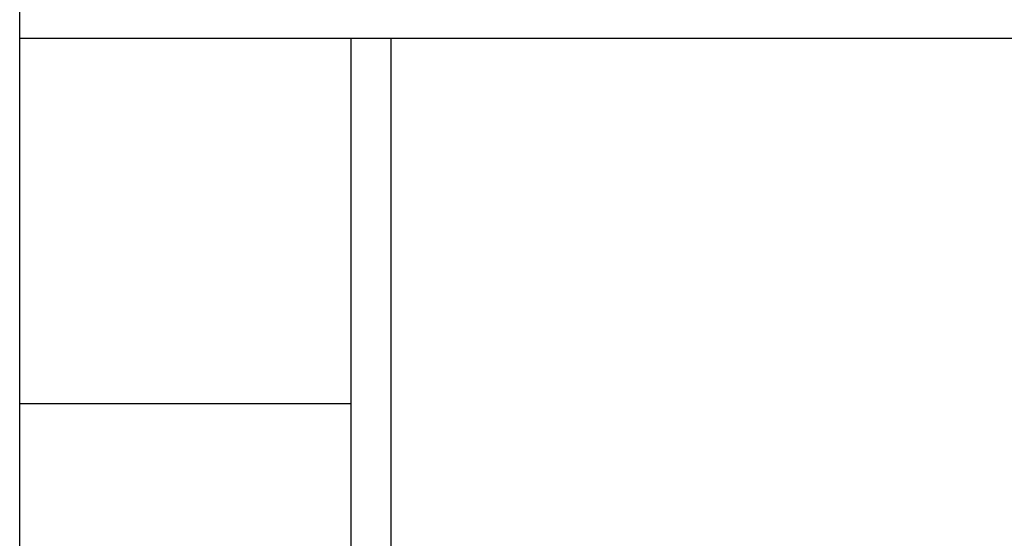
# Model space of a CAD drawing. Header units: millimetres. Extents: x 506 to 3445, y -268 to 1810.
# Tile 127 of 142: x 2478 to 2503, y 1274 to 1287. Entities that reach past the tile are written whole.
import ezdxf

# ---------------------------------------------------------------- set-up
doc = ezdxf.new("R2010")
doc.units = ezdxf.units.MM

msp = doc.modelspace()

# ---------------------------------------------------------------- linework, layer by layer
for p, q in [((2478.466, 1218.076), (2478.466, 1329.767)), ((2478.466, 1286.771), (2528.364, 1286.771)), ((2486.866, 1268.471), (2486.866, 1286.773)), ((2487.866, 1286.774), (2487.866, 1267.471)), ((2478.469, 1277.521), (2486.868, 1277.521))]:
    msp.add_line(p, q)

doc.saveas('drawing.dxf')
